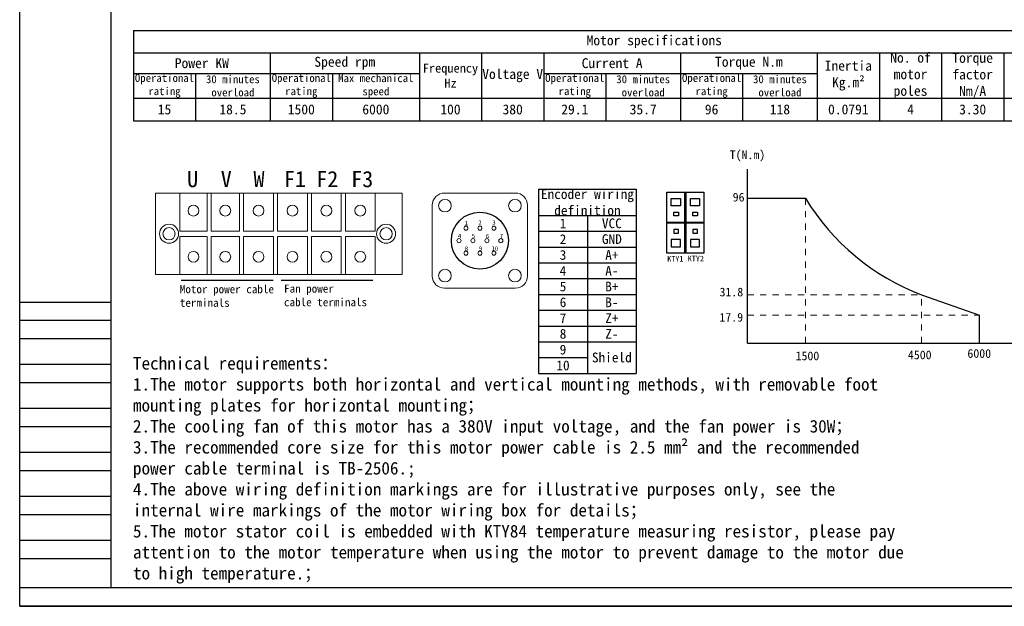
# Model space of a CAD drawing. Header units: inches. Extents: x 1434 to 8431, y -17820 to -4411.
# Tile 5 of 14: x 3506 to 4679, y -17820 to -17122. Entities that reach past the tile are written whole.
import ezdxf

# ---------------------------------------------------------------- set-up
doc = ezdxf.new("R2010")
doc.units = ezdxf.units.IN
doc.header["$MEASUREMENT"] = 0
doc.linetypes.add('JIS_02_1.2', pattern=[2.5, 1.25, -1.25])
doc.layers.add('1', color=1, linetype='Continuous')
doc.layers.add('尺寸标注', color=7, linetype='Continuous')
doc.layers.add('虚线', color=7, linetype='JIS_02_1.2', lineweight=13)
doc.styles.add('SLDTEXTSTYLE0', font='txt')

# ---------------------------------------------------------------- blocks, each defined once
blk = doc.blocks.new('*T50')
at = {"color": 0, "linetype": 'ByBlock', "lineweight": -2, "transparency": 16777216}
for p, q in [((0, 0), (1240.9, 0)), ((0, 0), (0, -107.4)), ((1240.9, 0), (1240.9, -107.4)), ((0, -26.7), (1240.9, -26.7)), ((162.9, -26.7), (162.9, -107.4)), ((340.7, -26.7), (340.7, -107.4)), ((414.7, -26.7), (414.7, -107.4)), ((488.8, -26.7), (488.8, -107.4)), ((651.7, -26.7), (651.7, -107.4)), ((814.7, -26.7), (814.7, -107.4)), ((888.7, -26.7), (888.7, -107.4)), ((962.8, -26.7), (962.8, -107.4)), ((1036.8, -26.7), (1036.8, -107.4)), ((1166.8, -26.7), (1166.8, -107.4)), ((0, -51), (340.7, -51)), ((74.1, -51), (74.1, -107.4)), ((237, -51), (237, -107.4)), ((488.8, -51), (814.7, -51)), ((562.9, -51), (562.9, -107.4)), ((725.8, -51), (725.8, -107.4)), ((0, -80.7), (1240.9, -80.7)), ((0, -107.4), (1240.9, -107.4))]:
    blk.add_line(p, q, dxfattribs=at)
at = {"color": 0, "transparency": 16777216, "attachment_point": 5}
for s, insert, char_height, width in [('{\\fSimSun|b0|i0|c0|p34;Motor specifications}', (620.5, -13.3), 11.85, 1240.785), ('{\\fSimSun|b0|i0|c0|p34;Power KW}', (81.5, -38.9), 11.848, 162.813), ('{\\fSimSun|b0|i0|c0|p34;Speed rpm}', (251.8, -38.9), 11.848, 177.625), ('{\\fSimSun|b0|i0|c0|p34;Current A}', (570.3, -38.9), 11.848, 162.813), ('{\\fSimSun|b0|i0|c0|p34;Torque N.m}', (733.2, -38.9), 11.848, 162.813), ('{\\fSimSun|b0|i0|c0|p34;No. of motor poles}', (925.8, -53.7), 11.85, 73.94), ('{\\fSimSun|b0|i0|c0|p34;Torque factor Nm/A}', (999.8, -53.7), 11.85, 73.94), ('{\\fSimSun|b0|i0|c0|p34;Frequency Hz}', (377.7, -53.7), 10.771, 73.94), ('{\\fSimSun|b0|i0|c0|p34;Voltage V}', (451.8, -53.7), 11.848, 73.94), ('{\\fSimSun|b0|i0|c0|p34;Inertia Kg.m²}', (851.7, -53.7), 11.85, 73.94), ('{\\fSimSun|b0|i0|c0|p34;Encoder type}', (1101.8, -53.7), 11.85, 129.88), ('{\\fSimSun|b0|i0|c0|p34;Fan power W}', (1203.9, -53.7), 11.85, 73.94), ('{\\fSimSun|b0|i0|c0|p34;Operational rating}', (37, -65.9), 9.425, 73.94), ('{\\fSimSun|b0|i0|c0|p34;30 minutes overload}', (118.5, -65.9), 9.425, 88.752), ('{\\fSimSun|b0|i0|c0|p34;Operational rating}', (200, -65.9), 9.425, 73.94), ('{\\fSimSun|b0|i0|c0|p34;Max mechanical speed}', (288.8, -65.9), 9.425, 103.564), ('{\\fSimSun|b0|i0|c0|p34;Operational rating}', (525.8, -65.9), 9.425, 73.94), ('{\\fSimSun|b0|i0|c0|p34;30 minutes overload}', (607.3, -65.9), 9.425, 88.752), ('{\\fSimSun|b0|i0|c0|p34;Operational rating}', (688.8, -65.9), 9.425, 73.94), ('{\\fSimSun|b0|i0|c0|p34;30 minutes overload}', (770.2, -65.9), 9.425, 88.752), ('{\\fSimSun|b0|i0|c0|p34;5V - Incremental 2500 lines}', (1101.8, -94), 9.426, 129.88), ('15', (37, -94), 11.85, 73.94), ('18.5', (118.5, -94), 11.85, 88.752), ('1500', (200, -94), 11.85, 73.94), ('6000', (288.8, -94), 11.85, 103.564), ('100', (377.7, -94), 11.85, 73.94), ('380', (451.8, -94), 11.85, 73.94), ('29.1', (525.8, -94), 11.85, 73.94), ('35.7', (607.3, -94), 11.85, 88.752), ('96', (688.8, -94), 11.85, 73.94), ('118', (770.2, -94), 11.85, 88.752), ('0.0791', (851.7, -94), 11.85, 73.94), ('4', (925.8, -94), 11.8, 73.94), ('3.30', (999.8, -94), 11.85, 73.94), ('40', (1203.9, -94), 11.85, 73.94)]:
    blk.add_mtext(s, dxfattribs=dict(at, insert=insert, char_height=char_height, width=width))
blk = doc.blocks.new('*T51')
at = {"color": 0, "linetype": 'ByBlock', "lineweight": -2, "transparency": 16777216}
for p, q in [((0, 0), (116.3, 0)), ((0, 0), (0, -219.3)), ((116.3, 0), (116.3, -219.3)), ((0, -31.3), (116.3, -31.3)), ((58.2, -31.3), (58.2, -219.3)), ((0, -50.1), (116.3, -50.1)), ((0, -68.9), (116.3, -68.9)), ((0, -87.7), (116.3, -87.7)), ((0, -106.5), (116.3, -106.5)), ((0, -125.3), (116.3, -125.3)), ((0, -144.1), (116.3, -144.1)), ((0, -162.9), (116.3, -162.9)), ((0, -181.7), (116.3, -181.7)), ((0, -200.5), (58.2, -200.5)), ((0, -219.3), (116.3, -219.3))]:
    blk.add_line(p, q, dxfattribs=at)
at = {"color": 0, "transparency": 16777216, "attachment_point": 5}
for s, insert, char_height, width in [('{\\fSimSun|b0|i0|c0|p34;Encoder wiring definition}', (58.2, -15.6), 11.634, 116.222), ('1', (29.1, -40.7), 11.6, 58.051), ('VCC', (87.3, -40.7), 11.63, 58.051), ('2', (29.1, -59.5), 11.6, 58.051), ('GND', (87.3, -59.5), 11.63, 58.051), ('3', (29.1, -78.3), 11.6, 58.051), ('A+', (87.3, -78.3), 11.63, 58.051), ('4', (29.1, -97.1), 11.6, 58.051), ('A-', (87.3, -97.1), 11.63, 58.051), ('5', (29.1, -115.9), 11.6, 58.051), ('B+', (87.3, -115.9), 11.63, 58.051), ('6', (29.1, -134.7), 11.6, 58.051), ('B-', (87.3, -134.7), 11.63, 58.051), ('7', (29.1, -153.5), 11.6, 58.051), ('Z+', (87.3, -153.5), 11.63, 58.051), ('8', (29.1, -172.3), 11.6, 58.051), ('Z-', (87.3, -172.3), 11.63, 58.051), ('9', (29.1, -191.1), 11.6, 58.051), ('{\\fSimSun|b0|i0|c0|p34;Shield}', (87.3, -200.5), 11.634, 58.051), ('10', (29.1, -209.9), 11.63, 58.051)]:
    blk.add_mtext(s, dxfattribs=dict(at, insert=insert, char_height=char_height, width=width))

msp = doc.modelspace()

# ---------------------------------------------------------------- hatches: boundary and pattern name
h = msp.add_hatch()
h.set_pattern_fill('ANSI31', color=256, scale=0.673276, style=0)
h.set_pattern_definition([(45, (2303.66769, -13464.82927), (-0.0595097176, 0.0595097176), [])])
h.paths.add_polyline_path([(4299.5618, -17327.0474), (4298.2153, -17327.0474), (4298.2153, -17399.6432), (4299.5618, -17399.6432)])
msp.add_hatch(color=256).paths.add_polyline_path([(4276.7373, -17362.672), (4321.0399, -17362.672), (4321.0399, -17364.0186), (4276.7373, -17364.0186)])

# ---------------------------------------------------------------- linework, layer by layer
for p, q in [((3505.9663, -17820.3718), (3505.9663, -16524.6125)), ((4372.9588, -17368.7174), (4372.9588, -17299.5974)), ((4298.2153, -17327.0474), (4298.2153, -17399.6432)), ((4299.5618, -17327.0474), (4299.5618, -17399.6432)), ((4372.9588, -17334.1574), (4442.0788, -17334.1574)), ((4372.9588, -17437.8374), (4372.9588, -17368.7174)), ((3698.4883, -17431.8297), (3807.7979, -17431.8297)), ((3817.5286, -17431.8297), (3926.8382, -17431.8297)), ((4372.9588, -17506.9574), (4372.9588, -17437.8374)), ((4580.3188, -17449.211), (4649.4388, -17473.6961)), ((3615.037, -17458.2573), (3505.9663, -17458.2573)), ((4649.4388, -17506.9574), (4649.4388, -17473.6961)), ((3615.037, -17480.0714), (3505.9663, -17480.0714)), ((3615.037, -17501.8855), (3505.9663, -17501.8855)), ((4372.9588, -17506.9574), (4442.0788, -17506.9574)), ((4442.0788, -17506.9574), (4511.1988, -17506.9574)), ((4511.1988, -17506.9574), (4580.3188, -17506.9574)), ((4580.3188, -17506.9574), (4649.4388, -17506.9574)), ((4649.4388, -17506.9574), (4718.3146, -17506.9574)), ((3615.037, -17532.4253), (3505.9663, -17532.4253)), ((3615.037, -17554.2394), (3505.9663, -17554.2394)), ((3615.037, -17584.7792), (3505.9663, -17584.7792)), ((3615.037, -17606.5933), (3505.9663, -17606.5933)), ((3615.037, -17637.1331), (3505.9663, -17637.1331)), ((3615.037, -17658.9473), (3505.9663, -17658.9473)), ((3615.037, -17689.487), (3505.9663, -17689.487)), ((3615.037, -17711.3012), (3505.9663, -17711.3012)), ((3615.037, -17741.8409), (3505.9663, -17741.8409)), ((3615.037, -17763.6551), (3505.9663, -17763.6551)), ((3615.037, -17798.5577), (3505.9663, -17798.5577)), ((5338.3532, -17820.3718), (3505.9663, -17820.3718)), ((3505.9663, -17820.3718), (5338.3532, -17820.3718)), ((3505.9663, -17820.3718), (5338.3532, -17820.3718))]:
    msp.add_line(p, q)
at = {"color": 7, "linetype": 'Continuous', "lineweight": 15}
for p, q in [((3667.7219, -17328.0338), (3667.7219, -17424.9855)), ((3696.8074, -17328.0338), (3667.7219, -17328.0338)), ((3696.8074, -17373.2779), (3696.8074, -17328.0338)), ((3729.1246, -17328.0338), (3696.8074, -17328.0338)), ((3729.1246, -17328.0338), (3729.1246, -17373.2779)), ((3733.9722, -17328.0338), (3729.1246, -17328.0338)), ((3733.9722, -17373.2779), (3733.9722, -17328.0338)), ((3767.9053, -17328.0338), (3733.9722, -17328.0338)), ((3767.9053, -17328.0338), (3767.9053, -17373.2779)), ((3772.7528, -17328.0338), (3767.9053, -17328.0338)), ((3772.7528, -17373.2779), (3772.7528, -17328.0338)), ((3808.3018, -17328.0338), (3772.7528, -17328.0338)), ((3808.3018, -17328.0338), (3808.3018, -17373.2779)), ((3813.1494, -17328.0338), (3808.3018, -17328.0338)), ((3813.1494, -17373.2779), (3813.1494, -17328.0338)), ((3848.6983, -17328.0338), (3813.1494, -17328.0338)), ((3848.6983, -17328.0338), (3848.6983, -17373.2779)), ((3853.5459, -17328.0338), (3848.6983, -17328.0338)), ((3853.5459, -17373.2779), (3853.5459, -17328.0338)), ((3889.0949, -17328.0338), (3853.5459, -17328.0338)), ((3889.0949, -17328.0338), (3889.0949, -17373.2779)), ((3893.9425, -17328.0338), (3889.0949, -17328.0338)), ((3893.9425, -17373.2779), (3893.9425, -17328.0338)), ((3929.4914, -17328.0338), (3893.9425, -17328.0338)), ((3929.4914, -17328.0338), (3929.4914, -17373.2779)), ((3961.8086, -17328.0338), (3929.4914, -17328.0338)), ((3961.8086, -17424.9855), (3961.8086, -17328.0338)), ((4012.0863, -17328.0338), (4096.4343, -17328.0338)), ((3997.5436, -17426.9245), (3997.5436, -17342.5765)), ((4110.9771, -17426.9245), (4110.9771, -17342.5765)), ((3729.1246, -17373.2779), (3696.8074, -17373.2779)), ((3696.8074, -17424.9855), (3696.8074, -17379.7413)), ((3696.8074, -17379.7413), (3729.1246, -17379.7413)), ((3729.1246, -17379.7413), (3729.1246, -17424.9855)), ((3767.9053, -17373.2779), (3733.9722, -17373.2779)), ((3733.9722, -17424.9855), (3733.9722, -17379.7413)), ((3733.9722, -17379.7413), (3767.9053, -17379.7413)), ((3767.9053, -17379.7413), (3767.9053, -17424.9855)), ((3808.3018, -17373.2779), (3772.7528, -17373.2779)), ((3772.7528, -17424.9855), (3772.7528, -17379.7413)), ((3772.7528, -17379.7413), (3808.3018, -17379.7413)), ((3808.3018, -17379.7413), (3808.3018, -17424.9855)), ((3848.6983, -17373.2779), (3813.1494, -17373.2779)), ((3813.1494, -17424.9855), (3813.1494, -17379.7413)), ((3813.1494, -17379.7413), (3848.6983, -17379.7413)), ((3848.6983, -17379.7413), (3848.6983, -17424.9855)), ((3889.0949, -17373.2779), (3853.5459, -17373.2779)), ((3853.5459, -17424.9855), (3853.5459, -17379.7413)), ((3853.5459, -17379.7413), (3889.0949, -17379.7413)), ((3889.0949, -17379.7413), (3889.0949, -17424.9855)), ((3929.4914, -17373.2779), (3893.9425, -17373.2779)), ((3893.9425, -17424.9855), (3893.9425, -17379.7413)), ((3893.9425, -17379.7413), (3929.4914, -17379.7413)), ((3929.4914, -17379.7413), (3929.4914, -17424.9855)), ((3667.7219, -17424.9855), (3696.8074, -17424.9855)), ((3696.8074, -17424.9855), (3729.1246, -17424.9855)), ((3729.1246, -17424.9855), (3733.9722, -17424.9855)), ((3733.9722, -17424.9855), (3767.9053, -17424.9855)), ((3767.9053, -17424.9855), (3772.7528, -17424.9855)), ((3772.7528, -17424.9855), (3808.3018, -17424.9855)), ((3808.3018, -17424.9855), (3813.1494, -17424.9855)), ((3813.1494, -17424.9855), (3848.6983, -17424.9855)), ((3848.6983, -17424.9855), (3853.5459, -17424.9855)), ((3853.5459, -17424.9855), (3889.0949, -17424.9855)), ((3889.0949, -17424.9855), (3893.9425, -17424.9855)), ((3893.9425, -17424.9855), (3929.4914, -17424.9855)), ((3929.4914, -17424.9855), (3961.8086, -17424.9855)), ((4012.0863, -17441.4672), (4096.4343, -17441.4672))]:
    msp.add_line(p, q, dxfattribs=at)
for points in [[(4276.7373, -17327.0474), (4321.0399, -17327.0474), (4321.0399, -17399.6432), (4276.7373, -17399.6432)], [(4282.1386, -17334.6198), (4293.1535, -17334.6198), (4293.1535, -17343.2061), (4282.1386, -17343.2061)], [(4304.9632, -17334.6198), (4315.9781, -17334.6198), (4315.9781, -17343.2061), (4304.9632, -17343.2061)], [(4285.1965, -17350.9946), (4290.704, -17350.9946), (4290.704, -17355.2878), (4285.1965, -17355.2878)], [(4308.0211, -17350.9946), (4313.5286, -17350.9946), (4313.5286, -17355.2878), (4308.0211, -17355.2878)], [(4276.7373, -17362.672), (4321.0399, -17362.672), (4321.0399, -17364.0186), (4276.7373, -17364.0186)], [(4285.1965, -17375.696), (4290.704, -17375.696), (4290.704, -17371.4028), (4285.1965, -17371.4028)], [(4308.0211, -17375.696), (4313.5286, -17375.696), (4313.5286, -17371.4028), (4308.0211, -17371.4028)], [(4282.1386, -17392.0708), (4293.1535, -17392.0708), (4293.1535, -17383.4845), (4282.1386, -17383.4845)], [(4304.9632, -17392.0708), (4315.9781, -17392.0708), (4315.9781, -17383.4845), (4304.9632, -17383.4845)]]:
    msp.add_lwpolyline(points, close=True)
for centre, radius in [((4012.5711, -17343.0613), 7.5138), ((4095.9495, -17343.0613), 7.5138), ((3712.966, -17349.04), 6.4634), ((3750.9387, -17349.04), 6.4634), ((3790.5273, -17349.04), 6.4634), ((3830.9239, -17349.04), 6.4634), ((3871.3204, -17349.04), 6.4634), ((3911.7169, -17349.04), 6.4634), ((3683.8805, -17376.5096), 11.311), ((3683.8805, -17376.5096), 7.2714), ((3942.4183, -17376.5096), 11.311), ((3942.4183, -17376.5096), 7.2714), ((3712.966, -17403.9793), 6.4634), ((3750.9387, -17403.9793), 6.4634), ((3790.5273, -17403.9793), 6.4634), ((3830.9239, -17403.9793), 6.4634), ((3871.3204, -17403.9793), 6.4634), ((3911.7169, -17403.9793), 6.4634), ((4012.5711, -17426.4397), 7.5138), ((4095.9495, -17426.4397), 7.5138)]:
    msp.add_circle(centre, radius, dxfattribs=at)
msp.add_circle((4054.2603, -17384.7505), 33.9828)
for centre, radius, start, end in [((4012.0863, -17342.5765), 14.5428, 90, 180), ((4096.4343, -17342.5765), 14.5428, 0, 90), ((4037.6234, -17369.8466), 2.4262, 0, 180), ((4037.6234, -17369.8466), 2.4262, 180, 0), ((4054.2603, -17369.8466), 2.4262, 0, 180), ((4054.2603, -17369.8466), 2.4262, 180, 0), ((4070.8972, -17369.8466), 2.4262, 0, 180), ((4070.8972, -17369.8466), 2.4262, 180, 0), ((4029.305, -17384.7505), 2.4262, 0, 180), ((4045.9419, -17384.7505), 2.4262, 0, 180), ((4062.5788, -17384.7505), 2.4262, 0, 180), ((4079.2157, -17384.7505), 2.4262, 0, 180), ((4029.305, -17384.7505), 2.4262, 180, 0), ((4045.9419, -17384.7505), 2.4262, 180, 0), ((4062.5788, -17384.7505), 2.4262, 180, 0), ((4079.2157, -17384.7505), 2.4262, 180, 0), ((4037.6234, -17399.6544), 2.4262, 0, 180), ((4037.6234, -17399.6544), 2.4262, 180, 0), ((4054.2603, -17399.6544), 2.4262, 0, 180), ((4054.2603, -17399.6544), 2.4262, 180, 0), ((4070.8972, -17399.6544), 2.4262, 0, 180), ((4070.8972, -17399.6544), 2.4262, 180, 0), ((4012.0863, -17426.9245), 14.5428, 180, 270), ((4096.4343, -17426.9245), 14.5428, 270, 0)]:
    msp.add_arc(centre, radius, start, end, dxfattribs=at)
msp.add_arc((4677.9067, -17191.3802), 275.6812, 211.1919485, 249.2685473)
at = {"layer": '1'}
for p, q in [((3615.037, -17798.5577), (3615.037, -16546.4267)), ((5316.5391, -17798.5577), (3615.037, -17798.5577))]:
    msp.add_line(p, q, dxfattribs=at)
at = {"layer": '虚线', "ltscale": 6}
for p, q in [((4442.0788, -17506.9574), (4442.0788, -17334.1574)), ((4372.9588, -17449.211), (4580.3188, -17449.211)), ((4580.3188, -17506.9574), (4580.3188, -17449.211)), ((4372.9588, -17473.6961), (4649.4388, -17473.6961))]:
    msp.add_line(p, q, dxfattribs=at)

# ---------------------------------------------------------------- block references
for name, p in [('*T50', (3641.4671, -17134.4946)), ('*T51', (4124.1341, -17323.5511))]:
    msp.add_blockref(name, p)

# ---------------------------------------------------------------- texts
at = {"insert": (3640.9189, -17523.3368), "char_height": 15, "width": 1006.186091, "attachment_point": 1}
msp.add_mtext('Technical requirements：\\P\\pt472.3;1.The motor supports both horizontal and vertical mounting methods, with removable foot \\Pmounting plates for horizontal mounting；\\P\\ptz;2.The cooling fan of this motor has a 380V input voltage, and the fan power is 30W；\\P3.The recommended core size for this motor power cable is 2.5 mm² and the recommended \\Ppower cable terminal is TB-2506.;\\P4.The above wiring definition markings are for illustrative purposes only, see the \\Pinternal wire markings of the motor wiring box for details；\\P5.The motor stator coil is embedded with KTY84 temperature measuring resistor, please pay \\Pattention to the motor temperature when using the motor to prevent damage to the motor due \\Pto high temperature.；', dxfattribs=at)
at = {"layer": '尺寸标注', "attachment_point": 1, "style": 'SLDTEXTSTYLE0'}
for s, insert, char_height in [('T(N.m)', (4351.8161, -17277.2552), 10.368), ('U', (3705.4466, -17301.7838), 19.2389), ('V', (3745.4746, -17301.7838), 19.2389), ('W', (3784.4938, -17301.7838), 19.2389), ('F1', (3820.8108, -17301.7838), 19.23885), ('F2', (3859.333, -17301.7838), 19.23885), ('F3', (3900.9892, -17301.7838), 19.23885), ('96', (4355.396, -17327.7496), 10.368), ('3', (4068.8853, -17360.5308), 5.2515), ('1', (4035.9736, -17361.1366), 5.2515), ('2', (4052.3085, -17360.6661), 5.2515), ('4', (4027.9915, -17376.5053), 5.2515), ('5', (4044.4924, -17376.6238), 5.2515), ('6', (4061.1943, -17376.565), 5.2515), ('7', (4077.7896, -17376.6022), 5.2515), ('8', (4036.126, -17391.574), 5.2515), ('9', (4052.8162, -17391.5227), 5.2515), ('10', (4067.9533, -17391.5399), 5.25155), ('KTY1', (4277.4166, -17403.0455), 6.73276), ('KTY2', (4301.8686, -17402.7316), 6.73276), ('{\\f宋体|b0|i0|c1|p2;Motor power cable \\Pterminals}', (3696.7722, -17437.7288), 9.695169), ('{\\f宋体|b0|i0|c1|p2;Fan power \\Pcable terminals}', (3820.8987, -17437.0385), 9.695169), ('31.8', (4339.7095, -17440.7724), 10.368), ('17.9', (4339.5751, -17470.8939), 10.368), ('1500', (4430.3242, -17516.8876), 10.368), ('4500', (4564.1342, -17515.6427), 10.368), ('6000', (4635.0348, -17513.9829), 10.368)]:
    msp.add_mtext(s, dxfattribs=dict(at, insert=insert, char_height=char_height))

doc.saveas('drawing.dxf')
